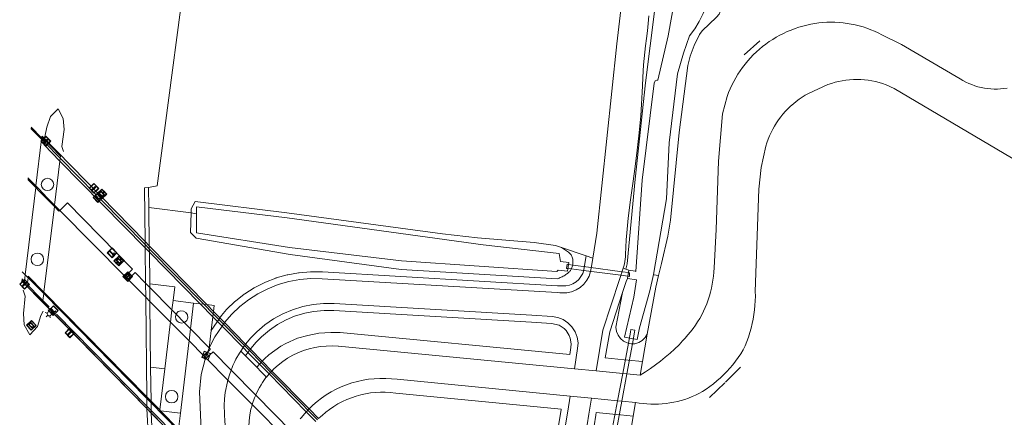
# Model space of a CAD drawing. Header units: metres. Extents: x 89888 to 94270, y 464165 to 468904.
# Tile 5 of 256: x 90575 to 90718, y 464899 to 464956. Entities that reach past the tile are written whole.
import ezdxf

# ---------------------------------------------------------------- set-up
doc = ezdxf.new("R2010")
doc.units = ezdxf.units.M
doc.layers.get('0').update_dxf_attribs({"linetype": 'CONTINUOUS'})
for name, color, linetype, lineweight in [('K_KUNSTWERKGRENS_0', 251, 'CONTINUOUS', 13), ('K_KUNSTWERKGRENS_1', 251, 'CONTINUOUS', 13), ('Q_BALUSTRADE_LIJN_1', 251, 'CONTINUOUS', 13), ('Q_DAMWAND_LIJN_0', 251, 'CONTINUOUS', 13), ('Q_GELEIDEWERK_LIJN_0', 251, 'CONTINUOUS', 13), ('Q_INFORMATIEBORD_0', 251, 'CONTINUOUS', 13), ('Q_KOLK_1', 251, 'CONTINUOUS', 13), ('Q_LICHTMAST_1', 251, 'CONTINUOUS', 13), ('Q_SLAGBOOM_1', 251, 'CONTINUOUS', 13), ('Q_VERKEERSBORD_1', 251, 'CONTINUOUS', 13), ('Q_VERKEERSREGELINSTALLATIEPAAL_1', 251, 'CONTINUOUS', 13), ('T_CULTUURGRENS_0', 251, 'CONTINUOUS', 13), ('T_HEK_LIJN_0', 251, 'CONTINUOUS', 13), ('V_GELEIDECONSTRUCTIE_LIJN_1', 251, 'CONTINUOUS', 13), ('V_WEGGRENS_0', 251, 'CONTINUOUS', 13), ('V_WEGGRENS_1', 251, 'CONTINUOUS', 13), ('W_DUIKER_-1', 251, 'CONTINUOUS', 13), ('W_KADEMUUR_30CM_LIJN_0', 251, 'CONTINUOUS', 13), ('W_WALBESCHERMING_LIJN_0', 251, 'CONTINUOUS', 13), ('W_WATERGRENS_0', 251, 'CONTINUOUS', 13)]:
    doc.layers.add(name, color=color, linetype=linetype, lineweight=lineweight)

# ---------------------------------------------------------------- blocks, each defined once
blk = doc.blocks.new('Q_VERKEERSREGELINSTALLATIEPAAL')
for points in [[(-0.5, 0.5), (0.5, 0.5), (0.5, -0.5), (-0.5, -0.5)], [(-0.08, 0.33), (0.07, 0.33), (0.07, -0.33), (-0.08, -0.33)]]:
    blk.add_lwpolyline(points, close=True)
blk.add_lwpolyline([(-0.44, 0.46), (0.44, 0.46, -0.414214), (0.46, 0.44), (0.46, -0.44, -0.414214), (0.44, -0.46), (-0.44, -0.46, -0.414214), (-0.46, -0.44), (-0.46, 0.44), (-0.46, 0.44), (-0.46, 0.45), (-0.46, 0.45), (-0.46, 0.45), (-0.46, 0.45), (-0.46, 0.45), (-0.46, 0.45), (-0.46, 0.46), (-0.46, 0.46), (-0.46, 0.46), (-0.45, 0.46), (-0.45, 0.46), (-0.45, 0.46), (-0.45, 0.46), (-0.45, 0.46), (-0.45, 0.46), (-0.44, 0.46), (-0.44, 0.46)], format="xyb")
blk = doc.blocks.new('Q_LICHTMAST')
for points in [[(-0.26, 0.15), (-0.52, 0.3)], [(0, 0.3), (0, 0.6)], [(0.26, 0.15), (0.52, 0.3)], [(-0.26, -0.15), (-0.52, -0.3)], [(0, -0.3), (0, -0.6)], [(0.26, -0.15), (0.52, -0.3)]]:
    blk.add_lwpolyline(points)
blk.add_circle((0, 0), 0.3)
blk = doc.blocks.new('Q_INFORMATIEBORD')
for points in [[(-0.5, 0.5), (0.5, 0.5), (0.5, -0.5), (-0.5, -0.5)], [(-0.37, 0.22), (0.36, 0.22), (0.36, -0.21), (-0.37, -0.21)]]:
    blk.add_lwpolyline(points, close=True)
for points in [[(-0.44, 0.46), (0.44, 0.46, -0.414214), (0.46, 0.44), (0.46, -0.44, -0.414214), (0.44, -0.46), (-0.44, -0.46, -0.414214), (-0.46, -0.44), (-0.46, 0.44), (-0.46, 0.44), (-0.46, 0.45), (-0.46, 0.45), (-0.46, 0.45), (-0.46, 0.45), (-0.46, 0.45), (-0.46, 0.45), (-0.46, 0.46), (-0.46, 0.46), (-0.46, 0.46), (-0.45, 0.46), (-0.45, 0.46), (-0.45, 0.46), (-0.45, 0.46), (-0.45, 0.46), (-0.45, 0.46), (-0.44, 0.46), (-0.44, 0.46)], [(-0.29, 0.16), (0.28, 0.16, -0.414214), (0.3, 0.14), (0.3, -0.13, -0.414214), (0.28, -0.16), (-0.29, -0.16, -0.414214), (-0.31, -0.13), (-0.31, 0.14), (-0.31, 0.14), (-0.31, 0.14), (-0.31, 0.14), (-0.31, 0.15), (-0.31, 0.15), (-0.31, 0.15), (-0.3, 0.15), (-0.3, 0.15), (-0.3, 0.15), (-0.3, 0.16), (-0.3, 0.16), (-0.3, 0.16), (-0.3, 0.16), (-0.29, 0.16), (-0.29, 0.16), (-0.29, 0.16), (-0.29, 0.16), (-0.29, 0.16)]]:
    blk.add_lwpolyline(points, format="xyb")
blk = doc.blocks.new('Q_VERKEERSBORD')
for points in [[(-0.5, 0.5), (0.5, 0.5), (0.5, -0.5), (-0.5, -0.5)], [(-0.37, 0.22), (0.36, 0.22), (0.36, -0.21), (-0.37, -0.21)]]:
    blk.add_lwpolyline(points, close=True)
for points in [[(-0.44, 0.46), (0.44, 0.46, -0.414214), (0.46, 0.44), (0.46, -0.44, -0.414214), (0.44, -0.46), (-0.44, -0.46, -0.414214), (-0.46, -0.44), (-0.46, 0.44), (-0.46, 0.44), (-0.46, 0.45), (-0.46, 0.45), (-0.46, 0.45), (-0.46, 0.45), (-0.46, 0.45), (-0.46, 0.45), (-0.46, 0.46), (-0.46, 0.46), (-0.46, 0.46), (-0.45, 0.46), (-0.45, 0.46), (-0.45, 0.46), (-0.45, 0.46), (-0.45, 0.46), (-0.45, 0.46), (-0.44, 0.46), (-0.44, 0.46)], [(-0.29, 0.16), (0.28, 0.16, -0.414214), (0.3, 0.14), (0.3, -0.13, -0.414214), (0.28, -0.16), (-0.29, -0.16, -0.414214), (-0.31, -0.13), (-0.31, 0.14), (-0.31, 0.14), (-0.31, 0.14), (-0.31, 0.14), (-0.31, 0.15), (-0.31, 0.15), (-0.31, 0.15), (-0.3, 0.15), (-0.3, 0.15), (-0.3, 0.15), (-0.3, 0.16), (-0.3, 0.16), (-0.3, 0.16), (-0.3, 0.16), (-0.29, 0.16), (-0.29, 0.16), (-0.29, 0.16), (-0.29, 0.16), (-0.29, 0.16)]]:
    blk.add_lwpolyline(points, format="xyb")
blk = doc.blocks.new('Q_SLAGBOOM')
blk.add_lwpolyline([(-0.5, 0.5), (0.5, 0.5), (0.5, -0.5), (-0.5, -0.5)], close=True)
blk.add_lwpolyline([(-0.44, 0.46), (0.44, 0.46, -0.414214), (0.46, 0.44), (0.46, -0.44, -0.414214), (0.44, -0.46), (-0.44, -0.46, -0.414214), (-0.46, -0.44), (-0.46, 0.44), (-0.46, 0.44), (-0.46, 0.45), (-0.46, 0.45), (-0.46, 0.45), (-0.46, 0.45), (-0.46, 0.45), (-0.46, 0.45), (-0.46, 0.46), (-0.46, 0.46), (-0.46, 0.46), (-0.45, 0.46), (-0.45, 0.46), (-0.45, 0.46), (-0.45, 0.46), (-0.45, 0.46), (-0.45, 0.46), (-0.44, 0.46), (-0.44, 0.46)], format="xyb")
for points in [[(-0.29, 0.04), (-0.38, 0.04), (-0.38, 0.1)], [(-0.38, 0.1), (-0.29, 0.1)], [(-0.29, 0.1), (-0.29, 0.2)], [(-0.29, 0.2), (-0.23, 0.2), (-0.23, 0.1)], [(-0.23, 0.04), (-0.23, -0.2), (-0.29, -0.2), (-0.29, 0.04)], [(-0.23, 0.1), (0.37, 0.1), (0.37, 0.04), (-0.23, 0.04)]]:
    blk.add_lwpolyline(points)
blk = doc.blocks.new('Q_KOLK')
blk.add_lwpolyline([(-0.5, 0.5), (0.5, 0.5), (0.5, -0.5), (-0.5, -0.5)], close=True)
for points in [[(-0.44, 0.46), (0.44, 0.46, -0.414214), (0.46, 0.44), (0.46, -0.44, -0.414214), (0.44, -0.46), (-0.44, -0.46, -0.414214), (-0.46, -0.44), (-0.46, 0.44, -0.414214), (-0.44, 0.46)], [(-0.34, 0.1, 0.380426), (-0.28, -0.18)], [(-0.01, 0.27, 0.240218), (-0.34, 0.1)], [(-0.19, 0.04, 0.853344), (-0.19, -0.03)], [(0.33, 0.11, 0.240191), (-0.01, 0.27)], [(0.18, -0.03, 0.849746), (0.18, 0.04)], [(0.27, -0.18, 0.380426), (0.33, 0.11)], [(-0.28, -0.18, 0.148452), (0.01, -0.26)], [(0.01, -0.26, 0.131742), (0.27, -0.18)]]:
    blk.add_lwpolyline(points, format="xyb")
for points in [[(-0.19, 0.04), (0.18, 0.04)], [(0.18, -0.03), (-0.19, -0.03)]]:
    blk.add_lwpolyline(points)

msp = doc.modelspace()

# ---------------------------------------------------------------- linework, layer by layer
at = {"layer": 'K_KUNSTWERKGRENS_0'}
for p, q in [((90578.47, 464939.39), (90578.46, 464939.25)), ((90578.44, 464939.08), (90577.62, 464932.32)), ((90578.46, 464939.25), (90578.44, 464939.08)), ((90580.32, 464929.49), (90581.1, 464935.9)), ((90581.1, 464935.9), (90581.15, 464936.31)), ((90577.62, 464932.32), (90577.6, 464932.07)), ((90578.97, 464933.34), (90578.68, 464933.14)), ((90577.6, 464932.07), (90576.08, 464919.43)), ((90580.3, 464929.31), (90580.32, 464929.49)), ((90578.8, 464916.91), (90580.3, 464929.31)), ((90577.5, 464922.49), (90577.21, 464922.29)), ((90576.08, 464919.43), (90575.96, 464918.43)), ((90575.96, 464918.43), (90575.95, 464918.27)), ((90575.95, 464918.27), (90575.95, 464918.15)), ((90578.65, 464915.71), (90578.77, 464916.69)), ((90578.77, 464916.69), (90578.8, 464916.91)), ((90578.62, 464915.43), (90578.65, 464915.71)), ((90578.62, 464915.42), (90578.62, 464915.43))]:
    msp.add_line(p, q, dxfattribs=at)
for points in [[(90581.15, 464936.31), (90581.19, 464936.62), (90578.47, 464939.39)], [(90578.68, 464933.14), (90578.48, 464932.85), (90578.41, 464932.51), (90578.48, 464932.16), (90578.68, 464931.87), (90578.97, 464931.67), (90579.31, 464931.61), (90579.66, 464931.67), (90579.95, 464931.87), (90580.14, 464932.16), (90580.21, 464932.51), (90580.14, 464932.85), (90579.95, 464933.14), (90579.66, 464933.34), (90579.31, 464933.41), (90578.97, 464933.34)], [(90577.21, 464922.29), (90577.01, 464922), (90576.94, 464921.66), (90577.01, 464921.31), (90577.21, 464921.02), (90577.5, 464920.83), (90577.84, 464920.76), (90578.19, 464920.83), (90578.48, 464921.02), (90578.67, 464921.31), (90578.74, 464921.66), (90578.68, 464922), (90578.48, 464922.29), (90578.19, 464922.49), (90577.84, 464922.56), (90577.5, 464922.49)], [(90597.9, 464913.73), (90597.8, 464913.37), (90597.86, 464913.01)], [(90599.55, 464913.6), (90599.34, 464913.95), (90599, 464914.17), (90598.59, 464914.22), (90598.21, 464914.08), (90597.93, 464913.78), (90597.9, 464913.73), (90597.9, 464913.73)], [(90597.86, 464913.01), (90598.06, 464912.69), (90598.37, 464912.49), (90598.73, 464912.42), (90599.09, 464912.51)], [(90599.09, 464912.51), (90599.09, 464912.51), (90599.15, 464912.54), (90599.45, 464912.82), (90599.59, 464913.2), (90599.55, 464913.6)], [(90598.1, 464902.11), (90597.91, 464902.41), (90597.62, 464902.6), (90597.27, 464902.67), (90596.93, 464902.6), (90596.64, 464902.4), (90596.44, 464902.11), (90596.37, 464901.77), (90596.44, 464901.42), (90596.64, 464901.13), (90596.93, 464900.94), (90597.27, 464900.87), (90597.62, 464900.94), (90597.91, 464901.13), (90598.1, 464901.42), (90598.17, 464901.77), (90598.1, 464902.11)]]:
    msp.add_lwpolyline(points, dxfattribs=at)
at = {"layer": 'K_KUNSTWERKGRENS_1'}
for p, q in [((90578.41, 464939.3), (90576.93, 464940.81)), ((90578.47, 464939.39), (90578.41, 464939.3)), ((90578.47, 464939.39), (90578.47, 464939.39)), ((90594.03, 464923.63), (90593.43, 464924.25)), ((90602.36, 464915.1), (90594.03, 464923.63)), ((90575.57, 464918.54), (90575.95, 464918.15)), ((90576.1, 464918.3), (90575.95, 464918.15)), ((90575.95, 464918.15), (90578.62, 464915.42)), ((90576.53, 464919.22), (90576.51, 464919)), ((90576.53, 464919.22), (90578.8, 464916.91)), ((90578.8, 464916.91), (90593.68, 464901.75)), ((90578.62, 464915.42), (90593.7, 464900.03)), ((90603.32, 464914.11), (90602.36, 464915.1)), ((90604.23, 464913.18), (90603.32, 464914.11)), ((90604.9, 464912.5), (90604.23, 464913.18)), ((90607.96, 464909.36), (90604.9, 464912.5)), ((90608.66, 464908.64), (90607.96, 464909.36)), ((90610.37, 464906.9), (90608.66, 464908.64)), ((90611.76, 464905.48), (90610.37, 464906.9)), ((90617.14, 464900), (90611.76, 464905.48)), ((90593.68, 464901.75), (90594.28, 464901.13)), ((90594.28, 464901.13), (90595.55, 464899.84)), ((90595.55, 464899.84), (90595.67, 464899.71)), ((90595.67, 464899.71), (90598.25, 464897.08)), ((90618.53, 464898.58), (90617.14, 464900)), ((90594.31, 464899.39), (90598.07, 464895.56))]:
    msp.add_line(p, q, dxfattribs=at)
for points in [[(90593.43, 464924.25), (90578.55, 464939.48), (90578.47, 464939.39)], [(90576.51, 464919), (90576.42, 464918.32), (90576.16, 464918.37), (90576.1, 464918.3)], [(90593.7, 464900.03), (90594.3, 464899.4), (90594.31, 464899.39)]]:
    msp.add_lwpolyline(points, dxfattribs=at)
at = {"layer": 'Q_BALUSTRADE_LIJN_1'}
for p, q in [((90576.92, 464940.63), (90578.44, 464939.08)), ((90578.87, 464938.64), (90581.15, 464936.31)), ((90581.15, 464936.31), (90586.24, 464931.11)), ((90593.43, 464923.8), (90587.08, 464930.27)), ((90594.03, 464923.19), (90593.43, 464923.8)), ((90601.93, 464915.15), (90594.03, 464923.19)), ((90575.96, 464918.43), (90575.59, 464918.81)), ((90576.01, 464918.4), (90576.1, 464918.3)), ((90576.1, 464918.3), (90578.65, 464915.71)), ((90578.65, 464915.71), (90579.57, 464914.77)), ((90603.28, 464913.77), (90601.93, 464915.15)), ((90593.69, 464900.39), (90580.6, 464913.73)), ((90604.08, 464912.95), (90603.28, 464913.77)), ((90604.75, 464912.28), (90604.08, 464912.95)), ((90607.81, 464909.16), (90604.75, 464912.28)), ((90608.51, 464908.44), (90607.81, 464909.16)), ((90610.21, 464906.71), (90608.51, 464908.44)), ((90611.59, 464905.31), (90610.21, 464906.71)), ((90594.29, 464899.77), (90593.69, 464900.39)), ((90598.11, 464895.89), (90594.29, 464899.77)), ((90618.35, 464898.42), (90616.97, 464899.83))]:
    msp.add_line(p, q, dxfattribs=at)
for points in [[(90578.44, 464939.08), (90578.87, 464938.64), (90578.87, 464938.64)], [(90616.97, 464899.83), (90616.14, 464900.67), (90611.59, 464905.31)]]:
    msp.add_lwpolyline(points, dxfattribs=at)
at = {"layer": 'Q_DAMWAND_LIJN_0'}
for p, q in [((90593.43, 464924.25), (90593.43, 464923.8)), ((90593.43, 464923.8), (90593.44, 464923.33)), ((90593.44, 464923.33), (90593.49, 464918.22)), ((90593.49, 464918.22), (90593.52, 464916.17)), ((90593.52, 464916.17), (90593.52, 464915.85)), ((90593.52, 464915.85), (90593.68, 464901.75)), ((90593.68, 464901.75), (90593.68, 464901.49)), ((90593.68, 464901.49), (90593.69, 464900.39)), ((90593.69, 464900.39), (90593.69, 464900.04)), ((90593.69, 464900.04), (90593.7, 464900.03)), ((90593.7, 464900.03), (90595.7, 464855.4))]:
    msp.add_line(p, q, dxfattribs=at)
msp.add_lwpolyline([(90593.91, 464932.04), (90593.34, 464932.01), (90593.43, 464924.25)], dxfattribs=at)
at = {"layer": 'Q_GELEIDEWERK_LIJN_0'}
for points in [[(90581.64, 464937.29), (90581.38, 464938.01), (90581.7, 464940.47), (90581.59, 464942.08), (90580.84, 464943.47), (90579.72, 464942.36), (90579.19, 464940.79), (90578.91, 464939.38)], [(90575.8, 464917.19), (90576.1, 464916.33), (90575.82, 464913.79), (90575.95, 464912.19), (90576.73, 464910.72), (90577.86, 464911.95), (90578.32, 464913.53), (90578.67, 464914.16)]]:
    msp.add_lwpolyline(points, dxfattribs=at)
at = {"layer": 'T_CULTUURGRENS_0'}
for points in [[(90662.98, 464920.24), (90663.18, 464920.99), (90664.34, 464933.25), (90665.79, 464947.2), (90667.14, 464957.92), (90667.76, 464964.02), (90670.65, 464989.35), (90672.06, 465000), (90679.06, 465040.21), (90680.51, 465047.31), (90682.05, 465055.15), (90683.89, 465062.09), (90687.29, 465074.23), (90692.14, 465090.07), (90696.6, 465103.22)], [(90691.13, 465049.06), (90688.76, 465037.36), (90684.91, 465014.63), (90682.44, 464998.57), (90680.66, 464985.99), (90677.35, 464959.73), (90676.99, 464958.51), (90676.45, 464957.19), (90676.1, 464956.72), (90674.01, 464954.76), (90673.62, 464954.24), (90672.85, 464952.64), (90672.29, 464951.07), (90671.96, 464949.73), (90670.67, 464940.01), (90669.45, 464927.33), (90669.03, 464925.03), (90668.11, 464921.04), (90667.71, 464919.3)], [(90600.07, 464928.37), (90600.08, 464928.95), (90600.66, 464930.02), (90613.93, 464928.37), (90636.44, 464925.35), (90641.5, 464924.77), (90649.7, 464924.12), (90652.79, 464923.65), (90653.67, 464923.35)], [(90666.95, 464919.44), (90667.04, 464919.43), (90667.71, 464919.3)], [(90667.71, 464919.3), (90667.32, 464917.61), (90666.06, 464910.84)]]:
    msp.add_lwpolyline(points, dxfattribs=at)
at = {"layer": 'T_HEK_LIJN_0'}
for p, q in [((90682.36, 464953.32), (90680.08, 464951.29)), ((90593.96, 464929.15), (90600.07, 464928.37)), ((90600.07, 464928.37), (90600.87, 464928.27)), ((90677.38, 464903.88), (90679.54, 464906.05)), ((90675.09, 464901.64), (90677.31, 464903.76))]:
    msp.add_line(p, q, dxfattribs=at)
at = {"layer": 'V_GELEIDECONSTRUCTIE_LIJN_1'}
for p, q in [((90577.62, 464932.32), (90578.05, 464931.88)), ((90580.32, 464929.49), (90581.07, 464928.73)), ((90581.07, 464928.73), (90590.55, 464919.16)), ((90576.08, 464919.43), (90575.65, 464919.87)), ((90576.51, 464919), (90576.08, 464919.43)), ((90578.77, 464916.69), (90576.51, 464919)), ((90590.55, 464919.16), (90590.99, 464918.72)), ((90590.99, 464918.72), (90593.52, 464916.17)), ((90593.68, 464901.49), (90578.77, 464916.69)), ((90593.52, 464916.17), (90594.12, 464915.56)), ((90594.12, 464915.56), (90597.09, 464912.56)), ((90597.09, 464912.56), (90599.79, 464909.84)), ((90599.79, 464909.84), (90601.92, 464907.69)), ((90601.92, 464907.69), (90602.16, 464907.44)), ((90602.16, 464907.44), (90602.28, 464907.32)), ((90602.28, 464907.32), (90605.4, 464904.17)), ((90605.4, 464904.17), (90608.92, 464900.62)), ((90594.28, 464900.88), (90593.68, 464901.49)), ((90598.22, 464896.86), (90594.28, 464900.88)), ((90608.92, 464900.62), (90614.03, 464895.46))]:
    msp.add_line(p, q, dxfattribs=at)
for points in [[(90576.48, 464933.47), (90577.62, 464932.32), (90577.62, 464932.32)], [(90578.05, 464931.88), (90579.26, 464930.56), (90580.32, 464929.49)]]:
    msp.add_lwpolyline(points, dxfattribs=at)
at = {"layer": 'V_WEGGRENS_0'}
for p, q in [((90593.96, 464929.15), (90593.91, 464932.04)), ((90593.96, 464929.15), (90594.03, 464923.63)), ((90594.03, 464923.63), (90594.03, 464923.19)), ((90594.03, 464923.19), (90594.04, 464922.72)), ((90594.04, 464922.72), (90594.1, 464918.12)), ((90657.23, 464922.16), (90653.67, 464923.35)), ((90658.2, 464921.84), (90657.23, 464922.16)), ((90662.59, 464920.37), (90662.06, 464918.74)), ((90662.98, 464920.24), (90662.59, 464920.37)), ((90663.39, 464920.1), (90662.98, 464920.24)), ((90594.1, 464918.12), (90594.1, 464917.6)), ((90594.1, 464917.6), (90594.12, 464915.56)), ((90594.12, 464915.56), (90594.13, 464915.24)), ((90594.13, 464915.24), (90594.23, 464906.04)), ((90597.31, 464914.33), (90597.47, 464915.69)), ((90597.47, 464915.69), (90600.45, 464915.33)), ((90600.45, 464915.33), (90600, 464911.59)), ((90601.4, 464915.21), (90600.45, 464915.33)), ((90601.93, 464915.15), (90601.4, 464915.21)), ((90602.36, 464915.1), (90601.93, 464915.15)), ((90597.09, 464912.56), (90597.31, 464914.33)), ((90603.23, 464913.35), (90603.28, 464913.77)), ((90603.28, 464913.77), (90603.32, 464914.11)), ((90597.06, 464912.27), (90597.09, 464912.56)), ((90602.99, 464911.36), (90603.23, 464913.35)), ((90604.08, 464912.95), (90603.9, 464912.67)), ((90604.23, 464913.18), (90604.08, 464912.95)), ((90596.27, 464905.79), (90597.06, 464912.27)), ((90600, 464911.59), (90599.79, 464909.84)), ((90602.99, 464911.36), (90602.68, 464908.85)), ((90604.56, 464912), (90604.75, 464912.28)), ((90599.75, 464909.54), (90598.53, 464899.37)), ((90599.79, 464909.84), (90599.75, 464909.54)), ((90665.38, 464906.86), (90666.06, 464910.84)), ((90602.68, 464908.85), (90602.68, 464908.78)), ((90602.68, 464908.78), (90602.7, 464908.84)), ((90607.61, 464908.89), (90607.27, 464908.38)), ((90607.27, 464908.38), (90607.94, 464907.7)), ((90608.31, 464908.18), (90607.94, 464907.7)), ((90608.51, 464908.44), (90608.31, 464908.18)), ((90608.66, 464908.64), (90608.51, 464908.44)), ((90655.53, 464905.79), (90656, 464908.73)), ((90601.54, 464904.99), (90602.1, 464907.2)), ((90602.1, 464907.2), (90602.16, 464907.44)), ((90607.94, 464907.7), (90609.59, 464906.02)), ((90609.99, 464906.47), (90610.21, 464906.71)), ((90610.21, 464906.71), (90610.37, 464906.9)), ((90665.04, 464904.88), (90665.38, 464906.86)), ((90596.27, 464905.79), (90594.23, 464906.04)), ((90594.23, 464906.04), (90594.28, 464901.13)), ((90595.55, 464899.84), (90596.27, 464905.79)), ((90609.59, 464906.02), (90609.99, 464906.47)), ((90655.53, 464905.79), (90658.67, 464905.49)), ((90610.98, 464904.6), (90611.37, 464905.06)), ((90594.28, 464901.13), (90594.28, 464900.88)), ((90658.01, 464901.55), (90654.92, 464901.85)), ((90664.03, 464898.96), (90664.37, 464900.93)), ((90594.28, 464900.88), (90594.29, 464899.77)), ((90598.53, 464899.37), (90595.67, 464899.71)), ((90608.85, 464900.36), (90608.92, 464900.62)), ((90594.31, 464899.41), (90594.31, 464899.39)), ((90594.31, 464899.39), (90597.16, 464836.6)), ((90598.25, 464897.08), (90598.53, 464899.37)), ((90663.63, 464896.58), (90664.03, 464898.96))]:
    msp.add_line(p, q, dxfattribs=at)
for points in [[(90677.78, 465054.9), (90676.86, 465051.29), (90675.8, 465046.1), (90670.65, 465016), (90665.7, 464985.2), (90664.17, 464974.32), (90661.67, 464952.85), (90658.77, 464925.44), (90658.2, 464921.84)], [(90662.59, 464920.37), (90662.69, 464920.69), (90662.77, 464921.02), (90662.84, 464921.35), (90662.89, 464921.68), (90662.92, 464922.02), (90662.93, 464922.36), (90662.96, 464923.41), (90663.02, 464924.46), (90663.09, 464925.51), (90663.19, 464926.55), (90663.31, 464927.6), (90663.66, 464930.28), (90664.03, 464932.96), (90664.28, 464934.79), (90664.51, 464936.63), (90664.83, 464939.53), (90665.12, 464942.45), (90665.25, 464944.15), (90665.35, 464945.87), (90665.38, 464946.8), (90665.41, 464947.98), (90665.46, 464948.9), (90665.52, 464949.82), (90665.61, 464950.74), (90665.71, 464951.66), (90665.83, 464952.57), (90665.98, 464953.66), (90666.11, 464954.74), (90666.22, 464955.83), (90666.31, 464956.92)], [(90718.11, 464946.46), (90717.65, 464946.38), (90717.18, 464946.33), (90716.71, 464946.31), (90716.23, 464946.31), (90715.76, 464946.33), (90715.29, 464946.38), (90714.83, 464946.45), (90714.36, 464946.54), (90713.91, 464946.66), (90713.46, 464946.79), (90713.01, 464946.96), (90712.58, 464947.14), (90712.15, 464947.34), (90711.74, 464947.57), (90711.34, 464947.82), (90702.84, 464952.79), (90699.99, 464954.17), (90699.47, 464954.45), (90698.93, 464954.69), (90698.39, 464954.92), (90697.84, 464955.13), (90697.28, 464955.32), (90696.71, 464955.48), (90696.14, 464955.62), (90695.56, 464955.74), (90694.98, 464955.84), (90694.4, 464955.92), (90693.81, 464955.97), (90693.22, 464956), (90692.63, 464956.01), (90692.04, 464956), (90691.46, 464955.96), (90690.87, 464955.9), (90690.29, 464955.82), (90689.71, 464955.72), (90689.13, 464955.59), (90688.56, 464955.44), (90687.99, 464955.27), (90687.44, 464955.08), (90686.89, 464954.87), (90686.33, 464954.64), (90685.79, 464954.39), (90685.26, 464954.11), (90684.73, 464953.83), (90684.22, 464953.52), (90683.72, 464953.19), (90683.23, 464952.84), (90682.75, 464952.47), (90682.29, 464952.09), (90681.85, 464951.69), (90681.41, 464951.28), (90681, 464950.84), (90680.6, 464950.4), (90680.22, 464949.93), (90679.85, 464949.46), (90679.51, 464948.97), (90679.18, 464948.47), (90678.87, 464947.96), (90678.58, 464947.43), (90678.31, 464946.9), (90678.06, 464946.35), (90677.83, 464945.8), (90677.62, 464945.23), (90676.97, 464942.74), (90676.37, 464935.87), (90676.05, 464925.97), (90675.74, 464920.41), (90675.7, 464919.82), (90675.65, 464919.23), (90675.57, 464918.65), (90675.48, 464918.07), (90675.36, 464917.49), (90675.22, 464916.92), (90675.06, 464916.35), (90674.87, 464915.79), (90674.67, 464915.23), (90674.45, 464914.69), (90674.2, 464914.15), (90673.94, 464913.62), (90673.65, 464913.11), (90673.35, 464912.6), (90673.03, 464912.1), (90672.69, 464911.62), (90672.33, 464911.15), (90671.96, 464910.7), (90671.57, 464910.26), (90671.16, 464909.83), (90670.68, 464909.25), (90670.03, 464908.65), (90669.36, 464908.05), (90668.67, 464907.48), (90667.97, 464906.92), (90667.26, 464906.39), (90666.53, 464905.87), (90665.79, 464905.36), (90665.04, 464904.88)], [(90682.23, 464931.84), (90682.54, 464934.98), (90683.23, 464938.05), (90683.38, 464938.55), (90683.56, 464939.05), (90683.76, 464939.55), (90683.98, 464940.03), (90684.22, 464940.5), (90684.48, 464940.97), (90684.76, 464941.42), (90685.05, 464941.86), (90685.37, 464942.29), (90685.7, 464942.7), (90686.05, 464943.1), (90686.42, 464943.48), (90686.8, 464943.85), (90687.2, 464944.2), (90687.62, 464944.53), (90688.04, 464944.85), (90688.48, 464945.14), (90688.93, 464945.42), (90689.4, 464945.68), (90692.2, 464946.98), (90692.71, 464947.15), (90693.23, 464947.3), (90693.75, 464947.43), (90694.27, 464947.53), (90694.81, 464947.61), (90695.34, 464947.67), (90695.88, 464947.71), (90696.41, 464947.72), (90696.95, 464947.7), (90697.49, 464947.66), (90698.02, 464947.6), (90698.55, 464947.52), (90699.08, 464947.41), (90699.6, 464947.28), (90700.12, 464947.12), (90700.62, 464946.95), (90701.79, 464946.39), (90817.43, 464877.97)], [(90664.37, 464900.93), (90664.92, 464900.84), (90665.47, 464900.76), (90666.02, 464900.71), (90666.58, 464900.68), (90667.13, 464900.67), (90667.69, 464900.68), (90668.24, 464900.71), (90668.79, 464900.77), (90669.35, 464900.85), (90669.89, 464900.95), (90670.43, 464901.07), (90670.97, 464901.21), (90671.5, 464901.38), (90672.03, 464901.56), (90672.54, 464901.77), (90673.05, 464902), (90673.55, 464902.24), (90674.04, 464902.51), (90674.59, 464902.87), (90675.12, 464903.24), (90675.64, 464903.64), (90676.15, 464904.05), (90676.64, 464904.49), (90677.11, 464904.94), (90677.57, 464905.41), (90678.01, 464905.89), (90678.43, 464906.39), (90678.84, 464906.9), (90679.22, 464907.43), (90679.59, 464907.98), (90679.93, 464908.53), (90680.21, 464909.15), (90680.46, 464909.77), (90680.69, 464910.4), (90680.89, 464911.04), (90681.08, 464911.68), (90681.24, 464912.34), (90681.38, 464912.99), (90681.49, 464913.66), (90681.58, 464914.32), (90681.65, 464914.99), (90681.69, 464915.66), (90681.71, 464916.33), (90681.7, 464917), (90682.23, 464931.84)], [(90653.67, 464923.35), (90654.68, 464922.7), (90654.78, 464922.61), (90654.88, 464922.52), (90654.96, 464922.42), (90655.04, 464922.31), (90655.11, 464922.2), (90655.17, 464922.08), (90655.22, 464921.96), (90655.26, 464921.83), (90655.29, 464921.7), (90655.31, 464921.57), (90655.29, 464920.83), (90655.06, 464920.22), (90655.01, 464920.14), (90654.96, 464920.06), (90654.9, 464919.98), (90654.85, 464919.91), (90654.79, 464919.84), (90654.72, 464919.78), (90654.65, 464919.71), (90654.58, 464919.65), (90654.51, 464919.59), (90654.44, 464919.54), (90654.31, 464919.45), (90654.18, 464919.37), (90654.04, 464919.29), (90653.9, 464919.22), (90653.77, 464919.14), (90653.63, 464919.08), (90653.49, 464919.01), (90653.34, 464918.95), (90653.2, 464918.9), (90653.05, 464918.85), (90630.49, 464920.17), (90614.39, 464922.37), (90600.79, 464924.72), (90599.99, 464925.54), (90600.07, 464928.37)], [(90657.23, 464922.16), (90657.05, 464921.06), (90656.9, 464920.15), (90656.73, 464919.63), (90656.48, 464919.17), (90656.16, 464918.75), (90655.77, 464918.4), (90655.32, 464918.12), (90654.83, 464917.93), (90654.31, 464917.82), (90653.74, 464917.8), (90653.49, 464917.82), (90653.09, 464917.84), (90619.09, 464919.84), (90619.04, 464919.85), (90617.43, 464919.86), (90617.34, 464919.86), (90615.73, 464919.72), (90615.63, 464919.71), (90614.05, 464919.42), (90613.96, 464919.4), (90612.41, 464918.96), (90612.32, 464918.92), (90610.82, 464918.34), (90610.73, 464918.29), (90609.29, 464917.57), (90609.21, 464917.52), (90607.85, 464916.65), (90607.77, 464916.6), (90606.51, 464915.61), (90606.43, 464915.54), (90605.26, 464914.44), (90605.2, 464914.37), (90604.46, 464913.52), (90604.23, 464913.18)], [(90657.87, 464919.91), (90658.04, 464920.9), (90658.2, 464921.84)], [(90604.9, 464912.5), (90605.95, 464913.71), (90607.12, 464914.82), (90608.39, 464915.81), (90609.75, 464916.67), (90611.18, 464917.4), (90612.68, 464917.99), (90614.23, 464918.43), (90615.82, 464918.72), (90617.42, 464918.86), (90619.03, 464918.85), (90653.04, 464916.84), (90653.43, 464916.82), (90653.73, 464916.8), (90654.43, 464916.83), (90655.12, 464916.97), (90655.77, 464917.23), (90656.37, 464917.6), (90656.89, 464918.07), (90657.32, 464918.62), (90657.65, 464919.24), (90657.87, 464919.91)], [(90597.47, 464915.69), (90597.71, 464917.68), (90594.1, 464918.12)], [(90662.06, 464918.74), (90659.66, 464911.39), (90658.67, 464905.49)], [(90662.49, 464916.85), (90663.01, 464918.43), (90663.2, 464918.89)], [(90662.49, 464916.85), (90660.63, 464911.15), (90660, 464907.38), (90662.71, 464907.11), (90663.3, 464907.06), (90665.38, 464906.86)], [(90666.06, 464910.84), (90665.77, 464910.33), (90665.35, 464909.9), (90664.84, 464909.6), (90664.29, 464909.44), (90663.91, 464909.43), (90663.72, 464909.42), (90663.34, 464909.51), (90663.16, 464909.55), (90662.65, 464909.82), (90662.2, 464910.2), (90661.85, 464910.66), (90661.61, 464911.22), (90661.51, 464911.83), (90662.49, 464916.85)], [(90656, 464908.73), (90656.05, 464909.56), (90655.92, 464910.39), (90655.63, 464911.18), (90655.18, 464911.88), (90654.59, 464912.48), (90653.89, 464912.94), (90653.11, 464913.24), (90652.29, 464913.38), (90649.37, 464913.55), (90620.76, 464915.24), (90619.24, 464915.25), (90617.72, 464915.1), (90616.22, 464914.81), (90614.76, 464914.36), (90613.36, 464913.77), (90612.02, 464913.04), (90610.76, 464912.17), (90609.6, 464911.18), (90608.74, 464910.31), (90607.96, 464909.36)], [(90603.32, 464914.11), (90603.43, 464914.97), (90602.36, 464915.1)], [(90649.31, 464912.56), (90620.71, 464914.24), (90619.33, 464914.25), (90617.81, 464914.11), (90616.52, 464913.85), (90615.06, 464913.41), (90613.84, 464912.89)], [(90603.9, 464912.67), (90603.85, 464912.6), (90602.99, 464911.36)], [(90604.75, 464912.28), (90604.89, 464912.5), (90604.9, 464912.5)], [(90613.84, 464912.89), (90612.6, 464912.21), (90611.41, 464911.41), (90610.25, 464910.42), (90609.51, 464909.67), (90608.73, 464908.73), (90608.66, 464908.64)], [(90610.37, 464906.9), (90610.7, 464907.26), (90611.33, 464907.83), (90613.05, 464909.07), (90613.79, 464909.49), (90615.49, 464910.22), (90616.99, 464910.64), (90618.57, 464910.97), (90620.3, 464911.08), (90621.62, 464911.06), (90654.85, 464907.87), (90655.01, 464908.88), (90655.06, 464909.42), (90654.93, 464910.24), (90654.79, 464910.64), (90654.34, 464911.34), (90654.04, 464911.64), (90653.34, 464912.11), (90652.23, 464912.38), (90649.31, 464912.56)], [(90602.7, 464908.84), (90602.7, 464908.84), (90603.51, 464910.44), (90604.56, 464912)], [(90602.16, 464907.44), (90602.16, 464907.44), (90602.43, 464908.19)], [(90602.43, 464908.19), (90602.43, 464908.19), (90602.68, 464908.78)], [(90607.27, 464908.38), (90607.06, 464908.06), (90606.57, 464907.18), (90606.42, 464906.88), (90606.27, 464906.58), (90606.14, 464906.27), (90606.01, 464905.97), (90605.87, 464905.62), (90605.87, 464905.62)], [(90607.81, 464909.16), (90607.8, 464909.16), (90607.71, 464909.03), (90607.62, 464908.9), (90607.61, 464908.89)], [(90607.96, 464909.36), (90607.88, 464909.26), (90607.81, 464909.16)], [(90611.76, 464905.48), (90612.04, 464905.78), (90612.67, 464906.34), (90613.34, 464906.87), (90614.04, 464907.34), (90614.78, 464907.76), (90615.54, 464908.13), (90616.33, 464908.44), (90617.14, 464908.69), (90617.96, 464908.89), (90618.8, 464909.03), (90619.64, 464909.1), (90620.49, 464909.12), (90621.34, 464909.08), (90621.42, 464909.07), (90655.53, 464905.79)], [(90605.87, 464905.62), (90605.76, 464905.33), (90605.66, 464905.05), (90605.57, 464904.76), (90605.48, 464904.47), (90605.4, 464904.18), (90605.4, 464904.17)], [(90609.59, 464906.02), (90610.22, 464905.38), (90610.98, 464904.6)], [(90611.37, 464905.06), (90611.37, 464905.07), (90611.46, 464905.17), (90611.59, 464905.31), (90611.59, 464905.31)], [(90611.59, 464905.31), (90611.75, 464905.47), (90611.76, 464905.48)], [(90658.67, 464905.49), (90662.51, 464905.12), (90663.11, 464905.07), (90665.04, 464904.88)], [(90601.67, 464893.6), (90601.3, 464902.47), (90601.54, 464904.99)], [(90605.34, 464903.92), (90605.03, 464902.36), (90604.93, 464901.44), (90604.88, 464900.51), (90604.88, 464900.11), (90604.89, 464899.71), (90604.9, 464899.31), (90604.92, 464898.91), (90604.95, 464898.52), (90605.35, 464889.85)], [(90605.4, 464904.17), (90605.37, 464904.05), (90605.34, 464903.92), (90605.34, 464903.92)], [(90609.43, 464901.99), (90609.44, 464902.03), (90609.58, 464902.35), (90609.97, 464903.11), (90610.2, 464903.48), (90610.42, 464903.83), (90610.91, 464904.52), (90610.98, 464904.6)], [(90654.92, 464901.85), (90629.87, 464904.28), (90629.05, 464904.37), (90628.23, 464904.41), (90627.4, 464904.42), (90626.58, 464904.37), (90625.76, 464904.29), (90624.95, 464904.15), (90624.15, 464903.98), (90623.35, 464903.76), (90622.57, 464903.49), (90621.81, 464903.18), (90621.06, 464902.84), (90620.33, 464902.45), (90619.63, 464902.02), (90618.95, 464901.55), (90618.3, 464901.05), (90617.67, 464900.52), (90617.14, 464900)], [(90653.09, 464896.71), (90653.59, 464899.84), (90653.61, 464899.97), (90629.68, 464902.28), (90628.88, 464902.37), (90628.17, 464902.41), (90627.46, 464902.42), (90626.74, 464902.38), (90626.03, 464902.3), (90625.33, 464902.19), (90624.63, 464902.03), (90623.94, 464901.84), (90623.26, 464901.61), (90622.6, 464901.35), (90621.96, 464901.05), (90621.32, 464900.71), (90620.71, 464900.34), (90620.12, 464899.93), (90619.56, 464899.5), (90619.02, 464899.03), (90618.85, 464898.87), (90618.53, 464898.58)], [(90608.92, 464900.62), (90608.92, 464900.62), (90608.96, 464900.78), (90609.24, 464901.58), (90609.43, 464901.99)], [(90648.28, 464884.62), (90648.56, 464885.05), (90653.23, 464885.79), (90653.03, 464887.5), (90652.93, 464889.3), (90653.02, 464890.93), (90654.07, 464896.54), (90654.58, 464899.69), (90654.92, 464901.85)], [(90658.01, 464901.55), (90657.62, 464899.25), (90657.15, 464896.15), (90656.28, 464890.83), (90656.14, 464888.81), (90656.36, 464887.38), (90657.38, 464884.68), (90657.73, 464884.12), (90658.78, 464882.86), (90736.04, 464809.36), (90737.51, 464808.28), (90738.9, 464807.11), (90739.82, 464806.21), (90740.65, 464805.23), (90742.94, 464802.12), (90743.75, 464800.74), (90744.29, 464799.47), (90744.68, 464798.14), (90744.78, 464797.29), (90744.71, 464796.45), (90744.35, 464794.95), (90743.73, 464793.2), (90742.04, 464789.54)], [(90664.37, 464900.93), (90662.38, 464901.13), (90661.78, 464901.18), (90658.01, 464901.55)], [(90594.29, 464899.77), (90594.29, 464899.76), (90594.31, 464899.41)], [(90595.67, 464899.71), (90595.54, 464899.73), (90595.55, 464899.84)], [(90608.87, 464886.26), (90608.77, 464888.55), (90608.49, 464895.19), (90608.44, 464896.6), (90608.43, 464897.44), (90608.47, 464898.29), (90608.58, 464899.13), (90608.74, 464899.96), (90608.85, 464900.36), (90608.85, 464900.36)], [(90616.74, 464899.59), (90616.51, 464899.34), (90615.99, 464898.71), (90615.88, 464898.57)], [(90616.97, 464899.83), (90616.75, 464899.59), (90616.74, 464899.59)], [(90617.14, 464900), (90617.13, 464899.99), (90617.08, 464899.94), (90616.97, 464899.83)], [(90657.92, 464894.63), (90658.14, 464895.99), (90658.61, 464899.09), (90658.67, 464899.48), (90661.58, 464899.19), (90662.19, 464899.14), (90664.03, 464898.96)]]:
    msp.add_lwpolyline(points, dxfattribs=at)
at = {"layer": 'V_WEGGRENS_1'}
for p, q in [((90578.41, 464939.3), (90578.46, 464939.25)), ((90578.87, 464938.64), (90578.82, 464938.23)), ((90578.82, 464938.23), (90581.1, 464935.9)), ((90581.1, 464935.9), (90593.44, 464923.33)), ((90577.6, 464932.07), (90576.47, 464933.23)), ((90578.02, 464931.64), (90577.6, 464932.07)), ((90578.02, 464931.64), (90580.3, 464929.31)), ((90582.18, 464929.82), (90581.07, 464928.73)), ((90580.3, 464929.31), (90580.97, 464928.63)), ((90581.07, 464928.73), (90580.97, 464928.63)), ((90593.44, 464923.33), (90594.04, 464922.72)), ((90594.04, 464922.72), (90601.4, 464915.21)), ((90592.01, 464919.73), (90590.99, 464918.72)), ((90593.49, 464918.22), (90592.01, 464919.73)), ((90575.58, 464918.65), (90575.95, 464918.27)), ((90575.95, 464918.15), (90578.62, 464915.43)), ((90590.43, 464919.03), (90590.55, 464919.16)), ((90590.43, 464919.03), (90590.83, 464918.57)), ((90590.99, 464918.72), (90590.83, 464918.57)), ((90594.1, 464917.6), (90593.49, 464918.22)), ((90597.31, 464914.33), (90594.1, 464917.6)), ((90578.62, 464915.43), (90593.69, 464900.04)), ((90601.4, 464915.21), (90603.23, 464913.35)), ((90597.9, 464913.73), (90597.31, 464914.33)), ((90599.09, 464912.51), (90597.9, 464913.73)), ((90600, 464911.59), (90599.09, 464912.51)), ((90603.23, 464913.35), (90603.9, 464912.67)), ((90603.9, 464912.67), (90604.56, 464912)), ((90602.68, 464908.85), (90600, 464911.59)), ((90604.56, 464912), (90607.61, 464908.89)), ((90601.92, 464907.69), (90602.43, 464908.19)), ((90603.26, 464908.28), (90602.28, 464907.32)), ((90602.7, 464908.84), (90602.68, 464908.85)), ((90605.87, 464905.62), (90603.26, 464908.28)), ((90607.61, 464908.89), (90608.31, 464908.18)), ((90608.31, 464908.18), (90609.99, 464906.47)), ((90601.7, 464907.57), (90601.92, 464907.69)), ((90601.7, 464907.57), (90602.1, 464907.2)), ((90602.1, 464907.2), (90602.13, 464907.17)), ((90602.28, 464907.32), (90602.13, 464907.17)), ((90609.43, 464901.99), (90605.87, 464905.62)), ((90609.99, 464906.47), (90611.37, 464905.06)), ((90611.37, 464905.06), (90616.74, 464899.59)), ((90614.64, 464896.68), (90609.43, 464901.99)), ((90593.69, 464900.04), (90594.31, 464899.41)), ((90616.74, 464899.59), (90618.11, 464898.19)), ((90594.31, 464899.41), (90598.07, 464895.58))]:
    msp.add_line(p, q, dxfattribs=at)
for points in [[(90578.46, 464939.25), (90578.89, 464938.81), (90578.87, 464938.64)], [(90590.55, 464919.16), (90591.62, 464920.22), (90582.18, 464929.82)], [(90602.43, 464908.19), (90602.84, 464908.58), (90602.84, 464908.69), (90602.7, 464908.84)]]:
    msp.add_lwpolyline(points, dxfattribs=at)
at = {"layer": 'W_DUIKER_-1'}
for points in [[(90657.56, 464920.52), (90655.29, 464920.83), (90654.69, 464920.91), (90654.46, 464920.94), (90654.38, 464920.35), (90654.6, 464920.33), (90655.08, 464920.26), (90657.22, 464919.99), (90662.25, 464919.35), (90663.25, 464919.22), (90663.52, 464919.19), (90663.51, 464919.71), (90663.33, 464919.74), (90662.42, 464919.86), (90657.56, 464920.52)], [(90663.11, 464905.07), (90663.91, 464909.43), (90664.21, 464911.1), (90664.27, 464911.39), (90663.71, 464911.49), (90663.64, 464911.13), (90663.34, 464909.51), (90662.51, 464905.12), (90661.78, 464901.18), (90661.04, 464897.29), (90660.79, 464895.91), (90660.76, 464895.74), (90661.38, 464895.62), (90661.4, 464895.76), (90661.67, 464897.22), (90662.38, 464901.13), (90663.11, 464905.07)]]:
    msp.add_lwpolyline(points, dxfattribs=at)
at = {"layer": 'W_KADEMUUR_30CM_LIJN_0'}
for q in [(90663.39, 464920.1), (90664.51, 464918.67)]:
    msp.add_line((90663.2, 464918.89), q, dxfattribs=at)
msp.add_lwpolyline([(90653.19, 464920.11), (90654.55, 464919.96), (90654.73, 464921.21), (90653.5, 464921.36)], dxfattribs=at)
at = {"layer": 'W_WALBESCHERMING_LIJN_0'}
msp.add_lwpolyline([(90600.97, 464974.54), (90600.22, 464970.57), (90595.19, 464932.31), (90593.91, 464932.04)], dxfattribs=at)
at = {"layer": 'W_WATERGRENS_0'}
for points in [[(90666.95, 464919.44), (90668.87, 464930.42), (90669.22, 464938.51), (90670.45, 464948.53), (90671.32, 464951.53), (90672.18, 464954.03), (90672.93, 464955.05), (90673.59, 464956.12), (90674.16, 464957.25), (90674.63, 464958.42), (90677.7, 464978.33), (90678.56, 464986.48), (90680.93, 465002.76)], [(90675.53, 465001.25), (90673.86, 464987.18), (90670.27, 464960.51), (90669.1, 464954.02), (90667.62, 464947.59), (90667.43, 464947.62), (90667.2, 464947.53), (90667.05, 464947.19), (90665.34, 464933.12), (90664.43, 464919.91)], [(90600.87, 464928.27), (90600.85, 464925.49), (90614.33, 464923.35), (90630.5, 464921.44), (90652.99, 464919.89), (90653.19, 464920.11)], [(90642.32, 464923.77), (90614, 464927.69), (90600.87, 464929.26), (90600.87, 464928.27)], [(90653.5, 464921.36), (90653.3, 464922.49), (90642.32, 464923.77)], [(90664.51, 464918.67), (90664.11, 464916.16), (90662.76, 464910.39), (90664.61, 464910.06), (90664.96, 464911.72), (90666.43, 464917.09), (90666.95, 464919.44)], [(90664.43, 464919.91), (90664.3, 464919.93), (90663.39, 464920.1)]]:
    msp.add_lwpolyline(points, dxfattribs=at)

# ---------------------------------------------------------------- block references
at = {"layer": 'Q_INFORMATIEBORD_0', "rotation": 134}
msp.add_blockref('Q_INFORMATIEBORD', (90576.98, 464912.1), dxfattribs=at)
at = {"layer": 'Q_KOLK_1'}
for p, rotation in [((90590.92, 464919.15), 45), ((90602.25, 464907.72), 70)]:
    msp.add_blockref('Q_KOLK', p, dxfattribs=dict(at, rotation=rotation))
at = {"layer": 'Q_LICHTMAST_1'}
for p, rotation in [((90587.16, 464931.12), 134), ((90589.63, 464921.43), 135), ((90579.57, 464913.77), 134)]:
    msp.add_blockref('Q_LICHTMAST', p, dxfattribs=dict(at, rotation=rotation))
at = {"layer": 'Q_SLAGBOOM_1'}
for p, rotation in [((90586.61, 464930.61), 134), ((90588.65, 464922.6), 135), ((90580.15, 464914.24), 134)]:
    msp.add_blockref('Q_SLAGBOOM', p, dxfattribs=dict(at, rotation=rotation))
at = {"layer": 'Q_VERKEERSBORD_1'}
for p, rotation in [((90587.16, 464931.12), 134), ((90589.63, 464921.43), 135)]:
    msp.add_blockref('Q_VERKEERSBORD', p, dxfattribs=dict(at, rotation=rotation))
at = {"layer": 'Q_VERKEERSREGELINSTALLATIEPAAL_1', "rotation": 134}
for p in [(90579.07, 464938.78), (90586.02, 464931.94), (90575.99, 464918.04), (90582.55, 464911.01)]:
    msp.add_blockref('Q_VERKEERSREGELINSTALLATIEPAAL', p, dxfattribs=at)

doc.saveas('drawing.dxf')
